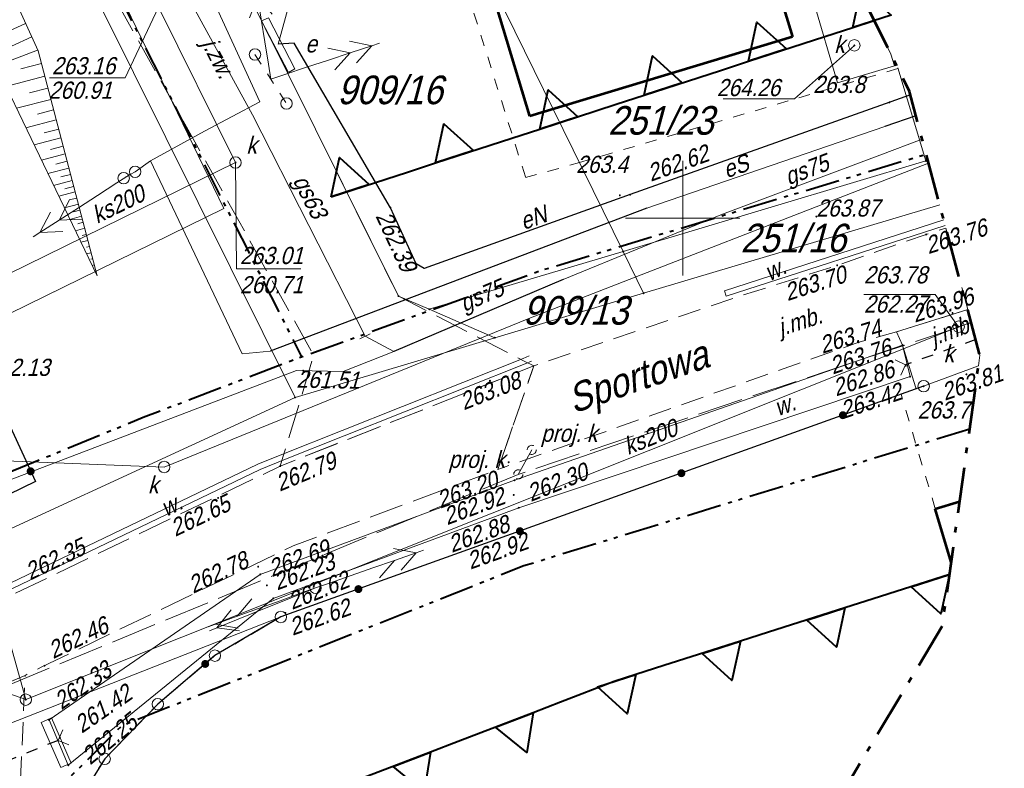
# Model space of a CAD drawing. Extents: x 7418340 to 7418643, y 5555323 to 5555529.
# Tile 11 of 16: x 7418521 to 7418564, y 5555376 to 5555409. Entities that reach past the tile are written whole.
import ezdxf
from ezdxf.enums import TextEntityAlignment as Align

# ---------------------------------------------------------------- set-up
doc = ezdxf.new("R2010")
doc.units = 0
doc.header["$MEASUREMENT"] = 0
for name, pattern in [('1.5_0.5', [20, 15, -5]), ('212-500', [3.5, 2, -0.625, 0.25, -0.625]), ('218-500', [1, 0.5, -0.5]), ('250-500', [2.85, 1.5, -0.35, 0.175, -0.3, 0.175, -0.35]), ('420-500', [1.5, 1, -0.5]), ('ib05_500', [10, 5, -5]), ('ktok02-500', [0]), ('mz1.25_0.5', [17.5, 12.5, -5]), ('mz2.0_0.5', [25, 20, -5]), ('ptrw02_01-500', [0]), ('sm05_500', [10, 5, -5])]:
    doc.linetypes.add(name, pattern=pattern)
for name, color, linetype, lineweight in [('000 Inne (niezydentyfikowane)', 7, 'Continuous', 0), ('202-Punkt graniczny stabilizowany trwale', 7, 'Continuous', 0), ('203-Punkt załamania granicy działki nie stabilizowany', 7, 'Continuous', 0), ('211-Nr działki', 7, 'Continuous', 0), ('217-Granica konturu klasyfikcyjnego', 7, 'Continuous', 0), ('218-Granica użytku', 7, 'Continuous', 0), ('312-Budynek (powierzchnia)', 7, 'Continuous', 0), ('994-Nazwa ulicy', 7, 'Continuous', 0), ('brama (linia)', 7, 'Continuous', 0), ('EBTPO_346', 7, 'Continuous', 0), ('EDZPD_219', 7, 'Continuous', 0), ('EPAPA_212', 7, 'Continuous', 0), ('EPSPO_253', 7, 'Continuous', 0), ('EPSPR_252', 7, 'Continuous', 0), ('EPUPR_250', 7, 'Continuous', 0), ('jezdnia (powierzchnia)', 7, 'Continuous', 0), ('jezdnia (powierzchnia)-Atr17', 7, 'Continuous', 0), ('przepust (linia)', 7, 'Continuous', 0), ('przepust (linia) - symbol', 7, 'Continuous', 0), ('przewód elektroenergetyczny (linia)', 7, 'Continuous', 0), ('przewód elektroenergetyczny (linia)-Atr1', 7, 'Continuous', 0), ('przewód elektroenergetyczny niskiego napięcia (linia) - symbol', 7, 'Continuous', 0), ('przewód elektroenergetyczny średniego napięcia (linia) - symbol', 7, 'Continuous', 0), ('przewód gazowy (linia)-Atr1', 7, 'Continuous', 0), ('przewód telekomunikacyjny (linia) - symbol', 7, 'Continuous', 0), ('przewód wodociągowy (linia)', 7, 'Continuous', 0), ('punkt o określonej wysokości (sieć elektroenergetyczna)', 7, 'Continuous', 0), ('punkt o określonej wysokości (sieć elektroenergetyczna)-Atr2', 7, 'Continuous', 0), ('punkt o określonej wysokości (sieć kanalizacyjna)', 7, 'Continuous', 0), ('punkt wysokościowy naturalny', 7, 'Continuous', 0), ('punkt wysokościowy naturalny-Atr2', 7, 'Continuous', 0), ('punkt wysokościowy sztuczny', 7, 'Continuous', 0), ('punkt wysokościowy sztuczny-Atr2', 7, 'Continuous', 0), ('punkt zmiany cech lub źródła danych o położeniu przewodu (sieć gazowa)', 7, 'Continuous', 0), ('rura ochronna - przewód elektroenergetyczny (linia)', 7, 'Continuous', 0), ('rów melioracyjny  przydrożny (linia)', 7, 'Continuous', 0), ('rów melioracyjny  przydrożny (linia)-Atr17', 7, 'Continuous', 0), ('rów przydrożny (powierzchnia)', 7, 'Continuous', 0), ('rów przydrożny (powierzchnia)-Atr17', 7, 'Continuous', 0), ('SDRPK_420', 7, 'Continuous', 0), ('SDRPZ_401', 7, 'Continuous', 0), ('skarpa nieumocniona (powierzchnia)', 7, 'Continuous', 0), ('studzienka okrągła - przewód kanalizacyjny (punkt)', 7, 'Continuous', 0), ('studzienka okrągła - przewód kanalizacyjny (punkt)-Atr17', 7, 'Continuous', 0), ('szafa elektroenergetyczna (powierzchnia)', 7, 'Continuous', 0), ('szafa elektroenergetyczna (powierzchnia)-Atr17', 7, 'Continuous', 0), ('słup (punkt)', 7, 'Continuous', 0), ('słup łączony (linia)', 7, 'Continuous', 0), ('słup łączony (linia) - symbol', 7, 'Continuous', 0), ('UGGPO_583', 7, 'Continuous', 0), ('UKKPO_582', 7, 'Continuous', 0), ('Warstwa 60', 7, 'Continuous', 0), ('właz okrągły - siec kanalizacyjna (punkt)', 7, 'Continuous', 0), ('właz okrągły - siec kanalizacyjna (punkt)-Atr17', 7, 'Continuous', 0), ('ściana oporowa (linia)', 7, 'Continuous', 0)]:
    doc.layers.add(name, color=color, linetype=linetype, lineweight=lineweight)
doc.styles.add('Style-WORKING_1250 I 0.26180', font='WORKING_1250.shx', dxfattribs={"oblique": 15})

# ---------------------------------------------------------------- blocks, each defined once
blk = doc.blocks.new('203')
at = {"linetype": 'Continuous', "lineweight": 0}
blk.add_hatch(color=0, dxfattribs=at).paths.add_polyline_path([(0.45, 0, 1), (-0.45, 0, 1)], flags=16)
blk = doc.blocks.new('202')
at = {"color": 0, "linetype": 'Continuous', "lineweight": 0}
blk.add_circle((0, 0), 2.5, dxfattribs=at)
blk = doc.blocks.new('PW02')
at = {"linetype": 'Continuous', "lineweight": 13}
blk.add_hatch(color=0, dxfattribs=at).paths.add_polyline_path([(0.45, 0, 1), (-0.45, 0, 1)], flags=16)
blk = doc.blocks.new('PT01')
at = {"color": 0, "linetype": 'Continuous', "lineweight": 13}
for p, q in [((46.5, 0), (37.84, 5)), ((6.5, 0), (0, 0)), ((6.5, 0), (16.5, 0)), ((16.5, 0), (26.5, 0)), ((26.5, 0), (36.5, 0)), ((36.5, 0), (27.84, -5)), ((36.5, 0), (46.5, 0)), ((46.5, 0), (50, 0))]:
    blk.add_line(p, q, dxfattribs=at)
blk = doc.blocks.new('PE04')
at = {"color": 0, "linetype": 'Continuous', "lineweight": 13}
for p, q in [((46.5, 0), (37.84, 5)), ((6.5, 0), (0, 0)), ((6.5, 0), (16.5, 0)), ((16.5, 0), (26.5, 0)), ((26.5, 0), (36.5, 0)), ((36.5, 0), (46.5, 0)), ((46.5, 0), (37.84, -5)), ((46.5, 0), (50, 0))]:
    blk.add_line(p, q, dxfattribs=at)
blk = doc.blocks.new('PW01')
at = {"linetype": 'Continuous', "lineweight": 13}
blk.add_hatch(color=0, dxfattribs=at).paths.add_polyline_path([(0.45, 0, 1), (-0.45, 0, 1)], flags=16)
blk = doc.blocks.new('IB05')
at = {"color": 0, "linetype": 'Continuous', "lineweight": 13}
for q in [(3.54, 3.54), (3.54, -3.54)]:
    blk.add_line((0, 0), q, dxfattribs=at)
blk = doc.blocks.new('US22')
at = {"color": 0, "linetype": 'Continuous', "lineweight": 13}
blk.add_circle((0, 0), 2.5, dxfattribs=at)
blk = doc.blocks.new('US15')
at = {"color": 0, "linetype": 'Continuous', "lineweight": 13}
blk.add_circle((0, 0), 2.5, dxfattribs=at)
blk = doc.blocks.new('PE03')
at = {"color": 0, "linetype": 'Continuous', "lineweight": 13}
for p, q in [((36.5, 0), (27.84, 5)), ((46.5, 0), (37.84, 5)), ((6.5, 0), (0, 0)), ((6.5, 0), (16.5, 0)), ((16.5, 0), (26.5, 0)), ((26.5, 0), (36.5, 0)), ((36.5, 0), (27.84, -5)), ((36.5, 0), (46.5, 0)), ((46.5, 0), (37.84, -5)), ((46.5, 0), (50, 0))]:
    blk.add_line(p, q, dxfattribs=at)
blk = doc.blocks.new('SM05')
at = {"color": 0, "linetype": 'Continuous', "lineweight": 13}
blk.add_circle((0, 0), 2.5, dxfattribs=at)
blk = doc.blocks.new('SM04')
at = {"color": 0, "linetype": 'Continuous', "lineweight": 13}
blk.add_circle((0, 0), 2.5, dxfattribs=at)
blk = doc.blocks.new('XX_01')
at = {"color": 0, "linetype": 'Continuous', "lineweight": 13}
blk.add_line((0, -2.5), (0, 2.5), dxfattribs=at)
blk = doc.blocks.new('US01P')
at = {"color": 0, "linetype": 'Continuous', "lineweight": 13, "flags": 128}
for points in [[(0.82, 1.81), (0.72, 1.86), (0.34, 1.97), (-0.06, 2), (-0.46, 1.94), (-0.84, 1.82), (-1.18, 1.61), (-1.48, 1.35), (-1.72, 1.03), (-1.89, 0.66), (-1.98, 0.28), (-2, -0.01)], [(-0.82, -1.82), (-0.61, -1.91), (-0.22, -1.99), (0.18, -1.99), (0.57, -1.92), (0.94, -1.77), (1.27, -1.55), (1.55, -1.26), (1.77, -0.93), (1.92, -0.56), (1.99, -0.16), (2, 0)]]:
    blk.add_lwpolyline(points, dxfattribs=at)
blk = doc.blocks.new('PW01_1')
at = {"linetype": 'ByBlock', "lineweight": 13}
blk.add_hatch(color=0, dxfattribs=at).paths.add_polyline_path([(0.45, 0, 1), (-0.45, 0, 1)], flags=16)

msp = doc.modelspace()

# ---------------------------------------------------------------- hatches: boundary and pattern name
at = {"layer": 'EBTPO_346', "linetype": 'Continuous', "lineweight": 30}
h = msp.add_hatch(color=7, dxfattribs=at)
edge = h.paths.add_edge_path()
edge.add_arc((7418557, 5555391.394), 0.175, 199.7339, 559.7339)
h = msp.add_hatch(color=7, dxfattribs=at)
edge = h.paths.add_edge_path()
edge.add_arc((7418521.494, 5555388.944), 0.175, 294.9011, 654.9011)
h = msp.add_hatch(color=7, dxfattribs=at)
edge = h.paths.add_edge_path()
edge.add_arc((7418549.941, 5555388.861), 0.175, 199.7339, 559.7339)
h = msp.add_hatch(color=7, dxfattribs=at)
edge = h.paths.add_edge_path()
edge.add_arc((7418542.881, 5555386.329), 0.175, 199.7339, 559.7339)
h = msp.add_hatch(color=7, dxfattribs=at)
edge = h.paths.add_edge_path()
edge.add_arc((7418535.822, 5555383.797), 0.175, 199.7339, 559.7339)
h = msp.add_hatch(color=7, dxfattribs=at)
edge = h.paths.add_edge_path()
edge.add_arc((7418529.125, 5555380.529), 0.175, 220.2979, 580.2979)

# ---------------------------------------------------------------- linework, layer by layer
at = {"color": 7, "linetype": 'mz2.0_0.5', "lineweight": 13, "ltscale": 0.1, "flags": 128}
for points in [[(7418504.66, 5555372.26), (7418506.55, 5555373.83), (7418542.81, 5555388.81), (7418562.614, 5555395.427)], [(7418543.4, 5555389.88), (7418542.81, 5555388.81)]]:
    msp.add_lwpolyline(points, dxfattribs=at)
at = {"layer": '000 Inne (niezydentyfikowane)', "color": 7, "linetype": 'Continuous', "lineweight": 13, "ltscale": 0.1, "flags": 128}
for points in [[(7418521.27, 5555408.51), (7418519.51, 5555407.71)], [(7418521.54, 5555407.93), (7418520.65, 5555407.52)], [(7418521.8, 5555407.34), (7418519.98, 5555406.66)], [(7418521.97, 5555406.76), (7418521.06, 5555406.52)], [(7418522.11, 5555406.2), (7418520.41, 5555405.76)], [(7418522.25, 5555405.68), (7418521.45, 5555405.47)], [(7418522.38, 5555405.19), (7418520.88, 5555404.8)], [(7418522.5, 5555404.73), (7418521.79, 5555404.55)], [(7418522.61, 5555404.3), (7418521.29, 5555403.95)], [(7418522.72, 5555403.89), (7418522.09, 5555403.73)], [(7418522.82, 5555403.51), (7418521.65, 5555403.2)], [(7418523, 5555402.81), (7418521.97, 5555402.54)], [(7418522.91, 5555403.15), (7418522.36, 5555403)], [(7418523.09, 5555402.49), (7418522.6, 5555402.36)], [(7418523.16, 5555402.19), (7418522.25, 5555401.95)], [(7418523.31, 5555401.64), (7418522.5, 5555401.43)], [(7418523.24, 5555401.91), (7418522.81, 5555401.8)], [(7418523.44, 5555401.15), (7418522.72, 5555400.96)], [(7418523.37, 5555401.39), (7418522.99, 5555401.29)], [(7418523.51, 5555400.88), (7418523.18, 5555400.8)], [(7418523.58, 5555400.62), (7418522.97, 5555400.46)], [(7418523.65, 5555400.35), (7418523.37, 5555400.28)], [(7418523.72, 5555400.09), (7418523.21, 5555399.95)], [(7418523.79, 5555399.82), (7418523.56, 5555399.76)], [(7418523.86, 5555399.56), (7418523.45, 5555399.45)], [(7418523.99, 5555399.02), (7418523.69, 5555398.95)], [(7418523.92, 5555399.29), (7418523.75, 5555399.24)], [(7418524.06, 5555398.76), (7418523.94, 5555398.73)], [(7418524.13, 5555398.49), (7418523.94, 5555398.44)], [(7418524.2, 5555398.23), (7418524.13, 5555398.21)], [(7418524.27, 5555397.96), (7418524.18, 5555397.94)]]:
    msp.add_lwpolyline(points, dxfattribs=at)
at = {"layer": '217-Granica konturu klasyfikcyjnego', "color": 94, "linetype": '1.5_0.5', "lineweight": 13, "ltscale": 0.1, "flags": 128}
for points in [[(7418559.412, 5555406.541), (7418559.41, 5555406.54)], [(7418561.04, 5555387.3), (7418561.736, 5555384.979)], [(7418561.736, 5555384.979), (7418561.04, 5555387.3)], [(7418532.43, 5555382.58), (7418529.55, 5555380.89)], [(7418529.55, 5555380.89), (7418527.05, 5555378.77)], [(7418527.05, 5555378.77), (7418524.73, 5555376.38)], [(7418524.73, 5555376.38), (7418522.93, 5555373.5)]]:
    msp.add_lwpolyline(points, dxfattribs=at)
at = {"layer": '218-Granica użytku', "color": 94, "linetype": '218-500', "lineweight": 13, "flags": 128}
for points in [[(7418539.67, 5555412.77), (7418543.13, 5555401.78)], [(7418545.49, 5555402.43), (7418559.41, 5555406.54)], [(7418559.412, 5555406.541), (7418559.41, 5555406.54)], [(7418559.41, 5555406.54), (7418559.412, 5555406.541)], [(7418543.13, 5555401.78), (7418545.49, 5555402.43)], [(7418561.04, 5555387.3), (7418559.54, 5555392.31)], [(7418561.04, 5555387.3), (7418561.736, 5555384.979)], [(7418561.736, 5555384.979), (7418561.04, 5555387.3)], [(7418532.43, 5555382.58), (7418529.55, 5555380.89)], [(7418529.55, 5555380.89), (7418532.43, 5555382.58)], [(7418529.55, 5555380.89), (7418527.05, 5555378.77)], [(7418527.05, 5555378.77), (7418529.55, 5555380.89)], [(7418527.05, 5555378.77), (7418524.73, 5555376.38)], [(7418524.73, 5555376.38), (7418527.05, 5555378.77)], [(7418524.73, 5555376.38), (7418522.93, 5555373.5)], [(7418522.93, 5555373.5), (7418524.73, 5555376.38)]]:
    msp.add_lwpolyline(points, dxfattribs=at)
at = {"layer": '312-Budynek (powierzchnia)', "color": 7, "linetype": 'Continuous', "lineweight": 53, "ltscale": 0.1, "flags": 128}
for points in [[(7418552.83, 5555414.39), (7418554.79, 5555407.93)], [(7418543.31, 5555404.46), (7418541.01, 5555412.07)], [(7418554.79, 5555407.93), (7418543.31, 5555404.46)], [(7418561.04, 5555387.3), (7418562.102, 5555387.618)], [(7418561.736, 5555384.979), (7418561.04, 5555387.3)]]:
    msp.add_lwpolyline(points, dxfattribs=at)
at = {"layer": 'brama (linia)', "color": 7, "linetype": 'ktok02-500', "lineweight": 13, "ltscale": 0.1, "flags": 128}
msp.add_lwpolyline([(7418562.924, 5555393.546), (7418560.53, 5555392.66)], dxfattribs=at)
at = {"layer": 'EBTPO_346', "color": 7, "linetype": 'Continuous', "lineweight": 30, "flags": 128}
for points in [[(7418515.27, 5555389.75), (7418514.7, 5555390.97), (7418519.56, 5555393.11), (7418521.7, 5555388.5), (7418517, 5555386.21), (7418516.46, 5555387.13)], [(7418560.53, 5555392.66), (7418532.43, 5555382.58), (7418529.55, 5555380.89), (7418527.05, 5555378.77), (7418524.73, 5555376.38), (7418522.93, 5555373.5), (7418521.57, 5555370.53), (7418521.53, 5555365.33), (7418521.52, 5555354.76)]]:
    msp.add_lwpolyline(points, dxfattribs=at)
at = {"layer": 'EDZPD_219', "color": 94, "linetype": 'Continuous', "lineweight": 13, "flags": 128}
for points in [[(7418533.05, 5555392.17), (7418496.3, 5555466.01)], [(7418541.41, 5555410.73), (7418544.34, 5555404.77)], [(7418537.57, 5555396.6), (7418531.52, 5555408.75)], [(7418559.395, 5555406.574), (7418560.63, 5555402.5)], [(7418547.4, 5555398.54), (7418544.34, 5555404.77)], [(7418547.4, 5555398.54), (7418560.63, 5555402.5)], [(7418560.716, 5555402.526), (7418560.63, 5555402.5)], [(7418561.234, 5555400.587), (7418548.29, 5555396.72)], [(7418538.92, 5555396.02), (7418547.4, 5555398.54)], [(7418548.29, 5555396.72), (7418547.4, 5555398.54)], [(7418537.57, 5555396.6), (7418538.92, 5555396.02)], [(7418548.29, 5555396.72), (7418541.78, 5555394.78)], [(7418541.78, 5555394.78), (7418538.92, 5555396.02)], [(7418533.05, 5555392.17), (7418541.78, 5555394.78)], [(7418560.53, 5555392.66), (7418562.924, 5555393.546)], [(7418532.43, 5555382.58), (7418560.53, 5555392.66)], [(7418496.52, 5555375.34), (7418533.05, 5555392.17)], [(7418507.95, 5555372.96), (7418532.43, 5555382.58)], [(7418529.55, 5555380.89), (7418532.43, 5555382.58)], [(7418527.05, 5555378.77), (7418529.55, 5555380.89)], [(7418524.73, 5555376.38), (7418527.05, 5555378.77)], [(7418522.93, 5555373.5), (7418524.73, 5555376.38)]]:
    msp.add_lwpolyline(points, dxfattribs=at)
at = {"layer": 'EPAPA_212', "color": 7, "linetype": '212-500', "lineweight": 53, "flags": 128}
msp.add_lwpolyline([(7418368.93, 5555395.91), (7418370.17, 5555390.18), (7418370.93, 5555388.33), (7418371.44, 5555384.69), (7418372.96, 5555382.05), (7418373.59, 5555377.69), (7418376.04, 5555373.4), (7418376.47, 5555368.59), (7418380.66, 5555362.08), (7418386.73, 5555346.1), (7418392.2, 5555337), (7418400.5, 5555330.37), (7418410.59, 5555327.05), (7418421.2, 5555327.46), (7418434.13, 5555330.3), (7418451.13, 5555332.81), (7418454.23, 5555333.44), (7418504.02, 5555346.29), (7418509.07, 5555348.09), (7418545.6, 5555364.92), (7418555.23, 5555371.97), (7418561.35, 5555382.2), (7418562.99, 5555394.02), (7418559.91, 5555405.54), (7418523.17, 5555479.36), (7418521.37, 5555482.99), (7418518.24, 5555489.35), (7418511.18, 5555498.59), (7418501.14, 5555504.45), (7418489.62, 5555506.05), (7418476.59, 5555505.31), (7418468.03, 5555504.83), (7418467.35, 5555504.79), (7418452.52, 5555503.62), (7418451.19, 5555504.67), (7418439.42, 5555510.31), (7418434.72, 5555511.4), (7418423.99, 5555511.92), (7418413.76, 5555508.62), (7418412.17, 5555507.77), (7418400.21, 5555503.79), (7418372.06, 5555494.5), (7418362.98, 5555489.64), (7418356.07, 5555481.99), (7418352.16, 5555472.47), (7418351.71, 5555462.17), (7418354.77, 5555438.43), (7418356.58, 5555431.36), (7418359.17, 5555424.71), (7418365.7, 5555401.38)], close=True, dxfattribs=at)
at = {"layer": 'EPSPO_253', "color": 52, "linetype": 'Continuous', "lineweight": 30}
msp.add_line((7418544.77, 5555397.32), (7418537.37, 5555394.17), dxfattribs=at)
at = {"layer": 'EPSPO_253', "color": 52, "linetype": 'Continuous', "lineweight": 13, "flags": 128}
for points in [[(7418496.1, 5555505.15), (7418496.3, 5555504.18), (7418497.18, 5555499.92), (7418497.37, 5555499.09), (7418501.68, 5555478.3), (7418501.92, 5555477.18), (7418497.15, 5555466.15), (7418507.08, 5555448.66), (7418517.67, 5555426.44), (7418524.71, 5555410.9), (7418525.18, 5555410.8), (7418527.59, 5555410.37), (7418528.03, 5555410.29), (7418531.19, 5555404.51), (7418536.11, 5555394.84), (7418537.37, 5555394.17)], [(7418533.12, 5555393.35), (7418535.15, 5555393.31), (7418537.37, 5555394.17), (7418544.77, 5555397.32), (7418551.74, 5555400.17), (7418558.62, 5555402.75), (7418560.469, 5555403.449)], [(7418533.12, 5555393.35), (7418504.98, 5555382.61), (7418508.15, 5555372.59)]]:
    msp.add_lwpolyline(points, dxfattribs=at)
at = {"layer": 'EPSPR_252', "color": 36, "linetype": 'Continuous', "lineweight": 13}
msp.add_line((7418562.06, 5555395.26), (7418562.609, 5555395.444), dxfattribs=at)
at = {"layer": 'EPSPR_252', "color": 36, "linetype": 'Continuous', "lineweight": 13, "flags": 128}
for points in [[(7418507.33, 5555383.9), (7418504.72, 5555389.81), (7418530.45, 5555402.43), (7418527.08, 5555409.22), (7418529.29, 5555418.51), (7418511.6, 5555454.77), (7418505.59, 5555466.6), (7418501.83, 5555486.33), (7418498.45, 5555502.75), (7418497.961, 5555504.891)], [(7418557.638, 5555410.106), (7418559.1, 5555407.168), (7418559.25, 5555406.65), (7418556.76, 5555405.92), (7418555.7, 5555409.54), (7418557.638, 5555410.106)], [(7418527.08, 5555409.22), (7418525.63, 5555406.13), (7418522.316, 5555406.13)], [(7418557.5, 5555407.55), (7418554.88, 5555405.21), (7418551.766, 5555405.21)], [(7418507.33, 5555383.9), (7418518.2, 5555389.49), (7418527.33, 5555389.13), (7418543.27, 5555395.62), (7418560.748, 5555402.405)], [(7418507.33, 5555383.9), (7418521.28, 5555378.97), (7418562.06, 5555395.26)], [(7418521.28, 5555378.97), (7418520.54, 5555381.64), (7418517.426, 5555381.64)]]:
    msp.add_lwpolyline(points, dxfattribs=at)
at = {"layer": 'EPUPR_250', "color": 211, "linetype": 'Continuous', "lineweight": 40}
for p, q in [((7418557.437, 5555408.335), (7418558.369, 5555408.637)), ((7418556.212, 5555407.937), (7418557.437, 5555408.335)), ((7418552.875, 5555406.854), (7418556.212, 5555407.937)), ((7418551.65, 5555406.457), (7418552.875, 5555406.854)), ((7418548.312, 5555405.374), (7418551.65, 5555406.457)), ((7418543.75, 5555403.893), (7418547.087, 5555404.976)), ((7418547.087, 5555404.976), (7418548.312, 5555405.374)), ((7418542.525, 5555403.496), (7418543.75, 5555403.893)), ((7418539.187, 5555402.413), (7418542.525, 5555403.496)), ((7418537.962, 5555402.015), (7418539.187, 5555402.413)), ((7418534.624, 5555400.932), (7418537.962, 5555402.015)), ((7418561.66, 5555384.437), (7418558.317, 5555383.371)), ((7418558.317, 5555383.371), (7418557.09, 5555382.98)), ((7418557.09, 5555382.98), (7418553.747, 5555381.914)), ((7418553.747, 5555381.914), (7418552.52, 5555381.522)), ((7418552.52, 5555381.522), (7418549.177, 5555380.457)), ((7418549.177, 5555380.457), (7418547.95, 5555380.065)), ((7418544.656, 5555378.861), (7418543.454, 5555378.399)), ((7418543.454, 5555378.399), (7418540.178, 5555377.14)), ((7418540.178, 5555377.14), (7418538.976, 5555376.678)), ((7418538.976, 5555376.678), (7418535.701, 5555375.42))]:
    msp.add_line(p, q, dxfattribs=at)
at = {"layer": 'EPUPR_250', "color": 211, "linetype": '250-500', "lineweight": 40, "flags": 128}
for points in [[(7418480.935, 5555505.557), (7418494.845, 5555470.466), (7418503.879, 5555452.141), (7418515.98, 5555428.248), (7418533.334, 5555393.948)], [(7418413.342, 5555360.519), (7418418.005, 5555362.142), (7418423.728, 5555363.315), (7418448.518, 5555367.452), (7418487.478, 5555376.865), (7418494.804, 5555378.899), (7418504.45, 5555382.295), (7418526.412, 5555391.302), (7418533.334, 5555393.948), (7418543.832, 5555397.732), (7418560.643, 5555402.798)], [(7418562.542, 5555390.788), (7418543.059, 5555384.81), (7418535.473, 5555381.793), (7418525.464, 5555377.812), (7418523.251, 5555375.621), (7418521.889, 5555373.346), (7418521.368, 5555359.305), (7418521.432, 5555354.641), (7418521.548, 5555353.839)]]:
    msp.add_lwpolyline(points, dxfattribs=at)
at = {"layer": 'EPUPR_250', "color": 211, "linetype": 'Continuous', "lineweight": 40, "flags": 128}
for points in [[(7418557.437, 5555408.335), (7418557.803, 5555410.05), (7418559.105, 5555408.876)], [(7418552.875, 5555406.854), (7418553.24, 5555408.569), (7418554.542, 5555407.395)], [(7418548.312, 5555405.374), (7418548.677, 5555407.089), (7418549.98, 5555405.915)], [(7418543.75, 5555403.893), (7418544.115, 5555405.608), (7418545.417, 5555404.434)], [(7418539.187, 5555402.413), (7418539.552, 5555404.128), (7418540.855, 5555402.954)], [(7418534.624, 5555400.932), (7418534.99, 5555402.647), (7418536.292, 5555401.474)], [(7418561.66, 5555384.437), (7418561.286, 5555382.724), (7418559.99, 5555383.904)], [(7418557.09, 5555382.98), (7418556.716, 5555381.267), (7418555.42, 5555382.447)], [(7418552.52, 5555381.522), (7418552.146, 5555379.81), (7418550.85, 5555380.99)], [(7418547.95, 5555380.065), (7418547.576, 5555378.352), (7418546.28, 5555379.533)], [(7418543.454, 5555378.399), (7418543.18, 5555376.667), (7418541.817, 5555377.77)], [(7418538.976, 5555376.678), (7418538.703, 5555374.946), (7418537.34, 5555376.049)]]:
    msp.add_lwpolyline(points, close=True, dxfattribs=at)
msp.add_lwpolyline([(7418547.95, 5555380.065), (7418547.002, 5555379.763), (7418544.656, 5555378.861)], dxfattribs=at)
at = {"layer": 'jezdnia (powierzchnia)', "color": 7, "linetype": '1.5_0.5', "lineweight": 13, "ltscale": 0.1, "flags": 128}
for points in [[(7418520.69, 5555430.71), (7418515.59, 5555440.26), (7418512.58, 5555438.35), (7418517.22, 5555429.26), (7418521.24, 5555417.03), (7418525.03, 5555409.86), (7418533.87, 5555394.01), (7418532.52, 5555389.56), (7418532.4, 5555389.17), (7418543.49, 5555393.55), (7418543.07, 5555393.76), (7418537.57, 5555396.6), (7418531.52, 5555408.75), (7418526.74, 5555418.34), (7418524.55, 5555422.49)], [(7418415.47, 5555350.36), (7418418.78, 5555351.5), (7418426.1, 5555353.74), (7418427.72, 5555351.53), (7418431.66, 5555352.36), (7418432.36, 5555355.28), (7418444.51, 5555358.47), (7418458.98, 5555361.67), (7418470.55, 5555364.68), (7418478.77, 5555366.33), (7418487.17, 5555368.35), (7418495.8, 5555370.5), (7418501.26, 5555371.95), (7418503.52, 5555372.81), (7418505.03, 5555373.37), (7418508.51, 5555374.69), (7418513.86, 5555376.86), (7418516.24, 5555377.88), (7418521.25, 5555380.03), (7418521.99, 5555380.4), (7418532.97, 5555385.69), (7418541.91, 5555389.02), (7418543.49, 5555393.55), (7418532.4, 5555389.17), (7418520.78, 5555383.59), (7418516.33, 5555381.67), (7418506.55, 5555377.61), (7418500.23, 5555375.22), (7418494.95, 5555373.91), (7418485.44, 5555371.55), (7418485.24, 5555371.69), (7418423.4, 5555356.81), (7418414, 5555353.68), (7418413.83, 5555353.32), (7418406.67, 5555350.3), (7418408.37, 5555346.94), (7418416.38, 5555331.11), (7418417.74, 5555331.83), (7418421.48, 5555333.15), (7418414.62, 5555346.94), (7418414.64, 5555348.78)]]:
    msp.add_lwpolyline(points, close=True, dxfattribs=at)
at = {"layer": 'jezdnia (powierzchnia)', "color": 7, "linetype": '1.5_0.5', "lineweight": 13}
msp.add_lwpolyline([(7418562.924, 5555393.546), (7418562.99, 5555394.02), (7418562.458, 5555396.011), (7418559.34, 5555395.03), (7418559.61, 5555394.46), (7418560.18, 5555392.64), (7418560.21, 5555392.54), (7418560.53, 5555392.66)], close=True, dxfattribs=at)
at = {"layer": 'przepust (linia)', "color": 7, "linetype": 'ib05_500', "lineweight": 30, "ltscale": 0.1, "flags": 128}
for points in [[(7418562.809, 5555394.696), (7418559.74, 5555393.6)], [(7418522.7, 5555377.19), (7418515.54, 5555374.29)]]:
    msp.add_lwpolyline(points, dxfattribs=at)
at = {"layer": 'przewód elektroenergetyczny (linia)', "color": 1, "linetype": 'Continuous', "lineweight": 13, "ltscale": 0.1, "flags": 128}
for points in [[(7418526.06, 5555402.03), (7418526.73, 5555402.51), (7418529.1, 5555403.8), (7418531.51, 5555405.08), (7418528.65, 5555411.31), (7418530.62, 5555418.97), (7418525.11, 5555430.66), (7418517.49, 5555446.22), (7418511.16, 5555458.03), (7418509.66, 5555463.72), (7418508.74, 5555472.96), (7418520.6, 5555475), (7418521.83, 5555475.47), (7418521.73, 5555476.44), (7418519.271, 5555487.255)], [(7418532.31, 5555407.6), (7418534.48, 5555415.51), (7418538.59, 5555417.1)], [(7418559.95, 5555405.391), (7418547.7, 5555401.03), (7418538.69, 5555397.81), (7418538.35, 5555398.01), (7418537.22, 5555400.46), (7418533.02, 5555407.64), (7418532.31, 5555407.6)], [(7418560.194, 5555404.477), (7418558.83, 5555404), (7418548.43, 5555400.44), (7418531.97, 5555394.19), (7418530.74, 5555394.07), (7418526.73, 5555402.51), (7418526.06, 5555402.03)]]:
    msp.add_lwpolyline(points, dxfattribs=at)
at = {"layer": 'przewód wodociągowy (linia)', "color": 5, "linetype": 'Continuous', "lineweight": 13, "ltscale": 0.1, "flags": 128}
msp.add_lwpolyline([(7418499.359, 5555504.697), (7418502.75, 5555489.54), (7418506.66, 5555471.89), (7418504.3, 5555466.17), (7418509.67, 5555455.63), (7418509.76, 5555455.45), (7418527.75, 5555418.36), (7418525.67, 5555409.23), (7418529.94, 5555400.43), (7418515.07, 5555393.15), (7418514.88, 5555393.07), (7418513.6, 5555392.52), (7418517.9, 5555358.79), (7418518.915, 5555352.626)], dxfattribs=at)
at = {"layer": 'rura ochronna - przewód elektroenergetyczny (linia)', "color": 1, "linetype": 'Continuous', "lineweight": 30, "ltscale": 0.1, "flags": 128}
for points in [[(7418559.95, 5555405.391), (7418547.7, 5555401.03), (7418538.69, 5555397.81), (7418538.35, 5555398.01), (7418537.22, 5555400.46), (7418533.02, 5555407.64), (7418532.31, 5555407.6)], [(7418560.194, 5555404.477), (7418558.83, 5555404)], [(7418548.43, 5555400.44), (7418531.97, 5555394.19)]]:
    msp.add_lwpolyline(points, dxfattribs=at)
at = {"layer": 'rów melioracyjny  przydrożny (linia)', "color": 0, "linetype": 'ptrw02_01-500', "lineweight": 13}
msp.add_line((7418551.822, 5555396.829), (7418551.898, 5555396.591), dxfattribs=at)
at = {"layer": 'rów melioracyjny  przydrożny (linia)', "lineweight": 13}
for p, q in [((7418532.474, 5555389.676), (7418543.023, 5555393.876)), ((7418543.023, 5555393.876), (7418543.293, 5555393.986)), ((7418532.566, 5555389.444), (7418543.117, 5555393.644)), ((7418543.117, 5555393.644), (7418543.387, 5555393.754)), ((7418531.42, 5555389.255), (7418532.474, 5555389.676)), ((7418520.228, 5555383.884), (7418531.42, 5555389.255)), ((7418531.52, 5555389.025), (7418532.566, 5555389.444)), ((7418520.332, 5555383.656), (7418531.52, 5555389.025))]:
    msp.add_line(p, q, dxfattribs=at)
at = {"layer": 'rów melioracyjny  przydrożny (linia)', "color": 0, "linetype": 'Continuous', "lineweight": 13, "flags": 128}
for points in [[(7418561.412, 5555399.922), (7418551.822, 5555396.829)], [(7418561.477, 5555399.68), (7418551.898, 5555396.591)]]:
    msp.add_lwpolyline(points, dxfattribs=at)
at = {"layer": 'rów przydrożny (powierzchnia)', "color": 7, "linetype": 'Continuous', "lineweight": 13, "ltscale": 0.1, "flags": 128}
msp.add_lwpolyline([(7418522.3, 5555378.08), (7418523.14, 5555376.1), (7418532.1, 5555383.39), (7418542.83, 5555387.35), (7418559.94, 5555393.08), (7418559.61, 5555394.46), (7418542.65, 5555388.55), (7418531.53, 5555384.44)], close=True, dxfattribs=at)
at = {"layer": 'SDRPK_420', "color": 7, "linetype": '420-500', "lineweight": 13, "flags": 128}
for points in [[(7418562.458, 5555396.011), (7418561.506, 5555399.571), (7418560.64, 5555399.29), (7418556.75, 5555397.94), (7418552.19, 5555396.5), (7418543.49, 5555393.55), (7418541.91, 5555389.02), (7418557.69, 5555394.58), (7418559.34, 5555395.03)], [(7418516.437, 5555351.484), (7418521.033, 5555353.602), (7418521.53, 5555365.33), (7418520.84, 5555370.7), (7418521.25, 5555380.03), (7418516.24, 5555377.88), (7418517.53, 5555370.11), (7418517.2, 5555365.64), (7418517.33, 5555359.47), (7418515.84, 5555354.23)]]:
    msp.add_lwpolyline(points, close=True, dxfattribs=at)
at = {"layer": 'SDRPZ_401', "color": 0, "linetype": 'Continuous', "lineweight": 13}
for p, q in [((7418521.951, 5555377.97), (7418522.18, 5555378.07)), ((7418521.951, 5555377.97), (7418522.811, 5555376)), ((7418522.18, 5555378.07), (7418522.409, 5555378.17)), ((7418523.04, 5555376.1), (7418523.269, 5555376.2)), ((7418522.811, 5555376), (7418523.04, 5555376.1))]:
    msp.add_line(p, q, dxfattribs=at)
at = {"layer": 'skarpa nieumocniona (powierzchnia)', "color": 7, "linetype": 'mz1.25_0.5', "lineweight": 13}
msp.add_lwpolyline([(7418500.77, 5555442.46), (7418507.7, 5555430.21), (7418513.62, 5555421.23), (7418519.85, 5555406.93), (7418524.4, 5555397.48), (7418521.82, 5555407.31), (7418514.44, 5555423.54), (7418508.86, 5555432.32), (7418502.03, 5555444.06)], dxfattribs=at)
at = {"layer": 'szafa elektroenergetyczna (powierzchnia)', "color": 7, "linetype": 'Continuous', "lineweight": 13, "ltscale": 0.1, "flags": 128}
msp.add_lwpolyline([(7418533.04, 5555406.53), (7418532.76, 5555406.36), (7418531.58, 5555408.62), (7418531.89, 5555408.76)], close=True, dxfattribs=at)
at = {"layer": 'słup łączony (linia)', "color": 7, "linetype": 'sm05_500', "lineweight": 13, "ltscale": 0.1, "flags": 128}
for points in [[(7418531.3, 5555407.15), (7418532.68, 5555405.01)], [(7418526.06, 5555402.03), (7418525.56, 5555401.75)]]:
    msp.add_lwpolyline(points, dxfattribs=at)
at = {"layer": 'UKKPO_582', "color": 36, "linetype": 'Continuous', "lineweight": 13, "flags": 128}
msp.add_lwpolyline([(7418530.45, 5555402.43), (7418530.49, 5555397.79), (7418533.307, 5555397.79)], dxfattribs=at)
at = {"layer": 'UKKPO_582', "color": 36, "linetype": 'Continuous', "flags": 128}
msp.add_lwpolyline([(7418562.06, 5555395.26), (7418561.04, 5555396.67), (7418557.92, 5555396.67)], dxfattribs=at)
at = {"layer": 'Warstwa 60', "color": 7, "linetype": 'Continuous', "lineweight": 13}
for p, q in [((7418550, 5555397.5), (7418550, 5555402.5)), ((7418547.5, 5555400), (7418552.5, 5555400))]:
    msp.add_line(p, q, dxfattribs=at)
at = {"layer": 'ściana oporowa (linia)', "color": 0, "lineweight": 13, "flags": 128}
msp.add_lwpolyline([(7418522.409, 5555378.17), (7418523.269, 5555376.2)], dxfattribs=at)

# ---------------------------------------------------------------- block references
at = {"color": 7, "linetype": 'Continuous', "lineweight": 13, "ltscale": 0.1, "xscale": 0.1, "yscale": 0.1, "zscale": 0.1}
for p in [(7418543.4, 5555389.88), (7418542.81, 5555388.81)]:
    msp.add_blockref('US01P', p, dxfattribs=at)
at = {"layer": '202-Punkt graniczny stabilizowany trwale', "color": 7, "linetype": 'Continuous', "lineweight": 13, "ltscale": 0.1, "xscale": 0.1, "yscale": 0.1, "zscale": 0.1}
for p in [(7418560.53, 5555392.66), (7418532.43, 5555382.58), (7418529.55, 5555380.89), (7418527.05, 5555378.77), (7418524.73, 5555376.38)]:
    msp.add_blockref('202', p, dxfattribs=at)
at = {"layer": '203-Punkt załamania granicy działki nie stabilizowany', "color": 7, "linetype": 'Continuous', "lineweight": 13, "ltscale": 0.1, "xscale": 0.1, "yscale": 0.1, "zscale": 0.1}
for p in [(7418544.34, 5555404.77), (7418560.63, 5555402.5), (7418547.4, 5555398.54), (7418537.57, 5555396.6), (7418548.29, 5555396.72), (7418538.92, 5555396.02), (7418541.78, 5555394.78), (7418533.05, 5555392.17)]:
    msp.add_blockref('203', p, dxfattribs=at)
at = {"layer": 'przepust (linia) - symbol', "color": 7, "linetype": 'Continuous', "lineweight": 30, "ltscale": 0.1, "xscale": 0.1, "yscale": 0.1, "zscale": 0.1}
for p, rotation in [((7418559.74, 5555393.6), 199.646), ((7418522.7, 5555377.19), 22.04900000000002)]:
    msp.add_blockref('IB05', p, dxfattribs=dict(at, rotation=rotation))
at = {"layer": 'przewód elektroenergetyczny niskiego napięcia (linia) - symbol', "color": 1, "linetype": 'Continuous', "lineweight": 13, "ltscale": 0.1, "xscale": 0.1, "yscale": 0.1, "zscale": 0.1}
for rotation in [19.239, 201.9819999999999]:
    msp.add_blockref('PE04', (7418533.95, 5555383.85), dxfattribs=dict(at, rotation=rotation))
at = {"layer": 'przewód elektroenergetyczny średniego napięcia (linia) - symbol', "color": 1, "linetype": 'Continuous', "lineweight": 13, "ltscale": 0.1, "xscale": 0.1, "yscale": 0.1, "zscale": 0.1}
for p, rotation in [((7418531.99, 5555406.08), 98.989), ((7418531.99, 5555406.08), 18.202), ((7418525.81, 5555401.89), 212.754)]:
    msp.add_blockref('PE03', p, dxfattribs=dict(at, rotation=rotation))
at = {"layer": 'przewód telekomunikacyjny (linia) - symbol', "color": 7, "linetype": 'Continuous', "lineweight": 13, "ltscale": 0.1, "xscale": 0.1, "yscale": 0.1, "zscale": 0.1}
for rotation in [19.239, 199.8859999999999]:
    msp.add_blockref('PT01', (7418533.95, 5555383.85), dxfattribs=dict(at, rotation=rotation))
at = {"layer": 'punkt o określonej wysokości (sieć elektroenergetyczna)', "color": 1, "linetype": 'Continuous', "lineweight": 13, "ltscale": 0.1, "xscale": 0.1, "yscale": 0.1, "zscale": 0.1}
for p in [(7418547.7, 5555401.03), (7418537.22, 5555400.46)]:
    msp.add_blockref('PW01', p, dxfattribs=at)
at = {"layer": 'punkt o określonej wysokości (sieć kanalizacyjna)', "color": 7, "linetype": 'Continuous', "lineweight": 13, "ltscale": 0.1, "xscale": 0.1, "yscale": 0.1, "zscale": 0.1}
for p in [(7418557.5, 5555407.55), (7418530.45, 5555402.43), (7418562.06, 5555395.26), (7418521.28, 5555378.97)]:
    msp.add_blockref('PW01', p, dxfattribs=at)
at = {"layer": 'punkt wysokościowy naturalny', "color": 7, "linetype": 'Continuous', "lineweight": 13, "ltscale": 0.1, "xscale": 0.1, "yscale": 0.1, "zscale": 0.1}
for p in [(7418559.03, 5555405.06), (7418547.25, 5555401), (7418560.53, 5555392.66)]:
    msp.add_blockref('PW01', p, dxfattribs=at)
at = {"layer": 'punkt wysokościowy sztuczny', "color": 7, "linetype": 'Continuous', "lineweight": 13, "ltscale": 0.1, "xscale": 0.1, "yscale": 0.1, "zscale": 0.1}
for p in [(7418555.84, 5555400.07), (7418560.64, 5555399.29), (7418556.75, 5555397.94), (7418561.79, 5555395.86), (7418557.69, 5555394.58), (7418559.61, 5555394.46), (7418559.75, 5555393.56), (7418541.57, 5555392.9), (7418559.94, 5555393.08), (7418562.4, 5555393.18), (7418532.4, 5555389.17), (7418542.39, 5555389.34), (7418542.65, 5555388.55), (7418529.69, 5555387.78), (7418542.61, 5555387.91), (7418542.83, 5555387.35), (7418542.98, 5555386.31), (7418531.44, 5555384.78), (7418531.53, 5555384.44), (7418531.82, 5555383.96), (7418532.1, 5555383.39), (7418532.63, 5555382.76), (7418522.1, 5555380.45), (7418522.3, 5555378.08), (7418522.77, 5555377.3), (7418523.14, 5555376.1)]:
    msp.add_blockref('PW02', p, dxfattribs=at)
at = {"layer": 'punkt zmiany cech lub źródła danych o położeniu przewodu (sieć gazowa)', "color": 7, "linetype": 'Continuous', "lineweight": 13, "ltscale": 0.1, "xscale": 0.1, "yscale": 0.1, "zscale": 0.1, "rotation": 297.4990000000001}
msp.add_blockref('XX_01', (7418536.11, 5555394.84), dxfattribs=at)
at = {"layer": 'studzienka okrągła - przewód kanalizacyjny (punkt)', "color": 7, "linetype": 'Continuous', "lineweight": 13, "ltscale": 0.1, "xscale": 0.1, "yscale": 0.1, "zscale": 0.1}
msp.add_blockref('US15', (7418557.5, 5555407.55), dxfattribs=at)
at = {"layer": 'słup (punkt)', "color": 7, "linetype": 'Continuous', "lineweight": 13, "ltscale": 0.1, "xscale": 0.1, "yscale": 0.1, "zscale": 0.1}
msp.add_blockref('SM04', (7418533.95, 5555383.85), dxfattribs=at)
at = {"layer": 'słup łączony (linia) - symbol', "color": 7, "linetype": 'Continuous', "lineweight": 13, "ltscale": 0.1, "xscale": 0.1, "yscale": 0.1, "zscale": 0.1}
for p in [(7418531.3, 5555407.15), (7418532.68, 5555405.01), (7418525.56, 5555401.75), (7418526.06, 5555402.03)]:
    msp.add_blockref('SM05', p, dxfattribs=at)
at = {"layer": 'UGGPO_583', "color": 52, "linetype": 'Continuous', "lineweight": 13, "xscale": 0.1, "yscale": 0.1, "zscale": 0.1}
msp.add_blockref('PW01_1', (7418533.41, 5555393.34), dxfattribs=at)
at = {"layer": 'właz okrągły - siec kanalizacyjna (punkt)', "color": 7, "linetype": 'Continuous', "lineweight": 13, "ltscale": 0.1, "xscale": 0.1, "yscale": 0.1, "zscale": 0.1}
for p in [(7418530.45, 5555402.43), (7418562.06, 5555395.26), (7418527.33, 5555389.13), (7418521.28, 5555378.97)]:
    msp.add_blockref('US22', p, dxfattribs=at)

# ---------------------------------------------------------------- texts
at = {"color": 7, "style": 'Style-WORKING_1250 I 0.26180', "oblique": 15, "width": 0.9}
for p in [(7418543.8, 5555390.23), (7418539.76, 5555389.09)]:
    msp.add_text('proj. k', height=0.75, dxfattribs=at).set_placement(p)
at = {"layer": '211-Nr działki', "color": 94, "linetype": 'Continuous', "lineweight": 30, "style": 'Style-WORKING_1250 I 0.26180', "oblique": 15, "width": 0.9}
for s, p in [('909/16', (7418534.895, 5555406.23)), ('251/23', (7418546.737, 5555404.897)), ('251/16', (7418552.529, 5555399.758)), ('909/13', (7418543.01, 5555396.6))]:
    msp.add_text(s, height=1.25, dxfattribs=at).set_placement(p, align=Align.TOP_LEFT)
at = {"layer": '994-Nazwa ulicy', "color": 7, "linetype": 'Continuous', "lineweight": 30, "style": 'Style-WORKING_1250 I 0.26180', "oblique": 15, "width": 0.9}
msp.add_text('Sportowa', height=1.25, rotation=18.896, dxfattribs=at).set_placement((7418545.218, 5555391.462))
at = {"layer": 'jezdnia (powierzchnia)-Atr17', "color": 7, "style": 'Style-WORKING_1250 I 0.26180', "oblique": 15, "width": 0.9}
for s, rotation, p in [('j.zw.', 297.189, (7418528.95, 5555407.63)), ('j.mb.', 17.73, (7418554.298, 5555394.845)), ('j.mb.', 20.256, (7418560.98, 5555394.43))]:
    msp.add_text(s, height=0.75, rotation=rotation, dxfattribs=at).set_placement(p)
at = {"layer": 'przewód elektroenergetyczny (linia)-Atr1', "color": 1, "style": 'Style-WORKING_1250 I 0.26180', "oblique": 15, "width": 0.9}
for s, rotation, p in [('eS', 18.896, (7418551.79, 5555402.093)), ('eN', 19.666, (7418542.916, 5555399.831))]:
    msp.add_text(s, height=0.75, rotation=rotation, dxfattribs=at).set_placement(p, align=Align.MIDDLE_LEFT)
at = {"layer": 'przewód gazowy (linia)-Atr1', "color": 7, "style": 'Style-WORKING_1250 I 0.26180', "oblique": 15, "width": 0.9}
for s, rotation, p in [('gs75', 20.556, (7418554.491, 5555401.783)), ('gs63', 296.966, (7418533.27, 5555401.824)), ('gs75', 23.058, (7418540.3, 5555396.244))]:
    msp.add_text(s, height=0.75, rotation=rotation, dxfattribs=at).set_placement(p, align=Align.MIDDLE_LEFT)
at = {"layer": 'punkt o określonej wysokości (sieć elektroenergetyczna)-Atr2', "color": 1, "style": 'Style-WORKING_1250 I 0.26180', "oblique": 15, "width": 0.9}
msp.add_text('262.62', height=0.75, rotation=19.596, dxfattribs=at).set_placement((7418548.602, 5555401.588))
msp.add_text('262.39', height=0.75, rotation=294.76, dxfattribs=at).set_placement((7418537.24, 5555400.41), align=Align.TOP_LEFT)
at = {"layer": 'punkt wysokościowy naturalny-Atr2', "color": 7, "style": 'Style-WORKING_1250 I 0.26180', "oblique": 15, "width": 0.9}
for s, p in [('263.8', (7418555.7, 5555405.47)), ('263.4', (7418545.34, 5555401.98)), ('263.7', (7418560.27, 5555391.25))]:
    msp.add_text(s, height=0.75, dxfattribs=at).set_placement(p)
at = {"layer": 'punkt wysokościowy sztuczny-Atr2', "color": 7, "style": 'Style-WORKING_1250 I 0.26180', "oblique": 15, "width": 0.9}
for s, p in [('263.87', (7418555.84, 5555400.07)), ('262.13', (7418519.56, 5555393.11))]:
    msp.add_text(s, height=0.75, dxfattribs=at).set_placement(p)
for s, rotation, p in [('263.76', 17.883, (7418560.51, 5555399.14)), ('263.70', 17.883, (7418554.35, 5555397.09)), ('263.96', 17.475, (7418559.92, 5555396.15)), ('263.74', 17.04, (7418555.88, 5555394.79)), ('263.76', 18.474, (7418556.32, 5555393.88)), ('262.86', 18.515, (7418556.46, 5555392.92)), ('263.81', 18.992, (7418561.21, 5555392.73)), ('263.08', 21.551, (7418540.15, 5555392.3)), ('263.42', 18.515, (7418556.79, 5555391.94)), ('262.79', 22.705, (7418532.09, 5555388.74)), ('262.30', 21.775, (7418543.08, 5555388.3)), ('263.20', 20.429, (7418539.14, 5555388.01)), ('262.92', 20.284, (7418539.44, 5555387.29)), ('262.65', 25.65, (7418527.49, 5555386.75)), ('262.88', 20.257, (7418539.64, 5555386.08)), ('262.35', 25.636, (7418521.14, 5555384.84)), ('262.92', 19.734, (7418540.46, 5555385.35)), ('262.69', 20.284, (7418531.78, 5555385.02)), ('262.78', 25.724, (7418528.27, 5555384.26)), ('262.23', 20.284, (7418532.01, 5555384.44)), ('262.62', 21.775, (7418532.64, 5555383.58)), ('262.62', 19.734, (7418532.69, 5555382.46)), ('262.46', 25.724, (7418522.15, 5555381.41)), ('262.33', 34.569, (7418522.41, 5555379.12)), ('261.42', 34.569, (7418523.3, 5555378.09)), ('262.25', 39.132, (7418523.62, 5555376.67))]:
    msp.add_text(s, height=0.75, rotation=rotation, dxfattribs=at).set_placement(p, align=Align.TOP_LEFT)
at = {"layer": 'rów melioracyjny  przydrożny (linia)-Atr17', "color": 7, "style": 'Style-WORKING_1250 I 0.26180', "oblique": 15, "width": 0.9}
for p in [(7418553.788, 5555397.233), (7418527.4, 5555386.94)]:
    msp.add_text('w.', height=0.75, rotation=26.003, dxfattribs=at).set_placement(p)
at = {"layer": 'rów przydrożny (powierzchnia)-Atr17', "color": 7, "style": 'Style-WORKING_1250 I 0.26180', "oblique": 15, "width": 0.9}
msp.add_text('w.', height=0.75, rotation=19.799, dxfattribs=at).set_placement((7418554.158, 5555391.342))
at = {"layer": 'studzienka okrągła - przewód kanalizacyjny (punkt)-Atr17', "color": 7, "style": 'Style-WORKING_1250 I 0.26180', "oblique": 15, "width": 0.9}
msp.add_text('k', height=0.75, dxfattribs=at).set_placement((7418556.62, 5555407.22))
at = {"layer": 'szafa elektroenergetyczna (powierzchnia)-Atr17', "color": 7, "style": 'Style-WORKING_1250 I 0.26180', "oblique": 15, "width": 0.9}
msp.add_text('e', height=0.75, dxfattribs=at).set_placement((7418533.5, 5555407.24))
at = {"layer": 'UGGPO_583', "color": 52, "style": 'Style-WORKING_1250 I 0.26180', "oblique": 15, "width": 0.9}
msp.add_text('261.51', height=0.75, rotation=358.871, dxfattribs=at).set_placement((7418533.12, 5555393.35), align=Align.TOP_LEFT)
at = {"layer": 'UKKPO_582', "color": 36, "lineweight": 13, "style": 'Style-WORKING_1250 I 0.26180', "oblique": 15, "width": 0.9}
for s, p in [('263.16', (7418522.426, 5555406.06)), ('260.91', (7418522.288, 5555404.991)), ('264.26', (7418551.49, 5555405.106))]:
    msp.add_text(s, height=0.75, dxfattribs=at).set_placement(p, align=Align.BOTTOM_LEFT)
for rotation, p in [(26.127, (7418524.233, 5555400.083)), (21.704, (7418547.462, 5555389.999))]:
    msp.add_text('ks200', height=0.75, rotation=rotation, dxfattribs=at).set_placement(p, align=Align.MIDDLE_LEFT)
at = {"layer": 'UKKPO_582', "color": 36, "linetype": 'Continuous', "lineweight": 13, "style": 'Style-WORKING_1250 I 0.26180', "oblique": 15, "width": 0.9}
for s, p in [('263.01', (7418530.645, 5555397.772)), ('260.71', (7418530.645, 5555396.496))]:
    msp.add_text(s, height=0.75, dxfattribs=at).set_placement(p, align=Align.BOTTOM_LEFT)
at = {"layer": 'UKKPO_582', "color": 36, "linetype": 'Continuous', "style": 'Style-WORKING_1250 I 0.26180', "oblique": 15, "width": 0.9}
for s, p in [('263.78', (7418557.92, 5555396.928)), ('262.27', (7418557.92, 5555395.652))]:
    msp.add_text(s, height=0.75, dxfattribs=at).set_placement(p, align=Align.BOTTOM_LEFT)
at = {"layer": 'właz okrągły - siec kanalizacyjna (punkt)-Atr17', "color": 7, "style": 'Style-WORKING_1250 I 0.26180', "oblique": 15, "width": 0.9}
for p in [(7418530.92, 5555402.82), (7418561.4, 5555393.71), (7418526.62, 5555387.98)]:
    msp.add_text('k', height=0.75, dxfattribs=at).set_placement(p)

doc.saveas('drawing.dxf')
